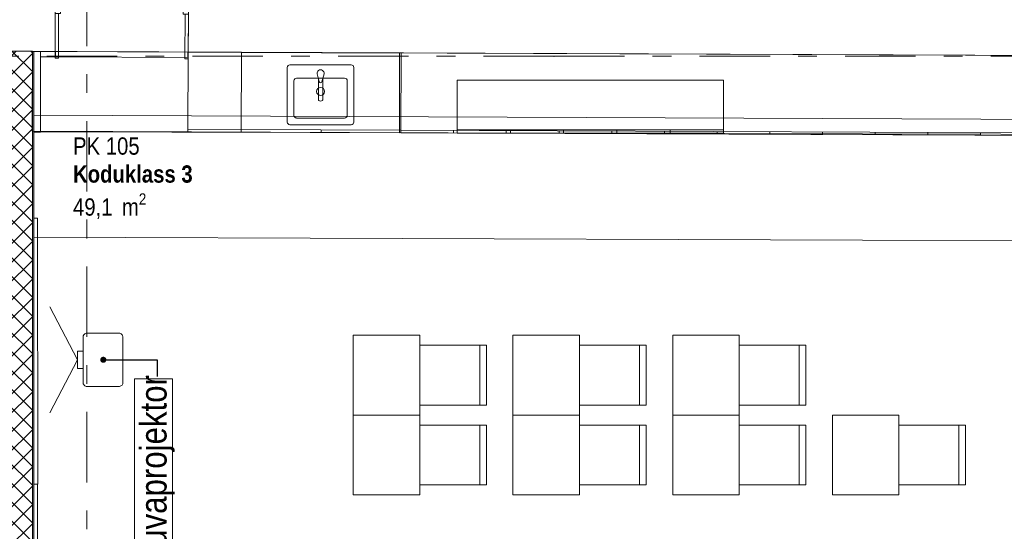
# Model space of a CAD drawing. Header units: millimetres. Extents: x 74467 to 235410, y -65 to 114857.
# Tile 177 of 256: x 130788 to 138185, y 57993 to 61841. Entities that reach past the tile are written whole.
import ezdxf
from ezdxf.enums import TextEntityAlignment as Align

# ---------------------------------------------------------------- set-up
doc = ezdxf.new("R2010")
doc.units = ezdxf.units.MM
doc.header["$MEASUREMENT"] = 0
doc.linetypes.add('Katkend topelt', pattern=[1093.611073, 529.166651, -211.666656, 141.111112, -211.666656])
doc.linetypes.add('Wipeout_Contour', pattern=[1000, 0, -1000])
for name, color, linetype in [('00 Teljed.AR', 7, 'Continuous'), ('1235 Vahelaed.VANA', 7, 'Continuous'), ('1311 Siseseinad.VANA', 7, 'Continuous'), ('1326 Seinapinnad.SA', 7, 'Continuous'), ('1330 Sisustus.SA', 7, 'Continuous'), ('1331 Sisseehitatud sisustus.SA', 7, 'Continuous'), ('1336 Sanitaartehnika.SA', 7, 'Continuous'), ('9350 Netopind.VANA', 7, 'Continuous'), ('Ruumi tekst', 7, 'Continuous'), ('Uks', 7, 'Continuous')]:
    doc.layers.add(name, color=color, linetype=linetype)
doc.styles.add('GENERATED_STYLE_2', font='txt', dxfattribs={"width": 0.84})
doc.styles.add('GENERATED_STYLE_3', font='txt')
doc.styles.add('GENERATED_STYLE_4', font='txt', dxfattribs={"width": 0.84})
doc.dimstyles.new('GENERATED_STYLE__5', dxfattribs={"dimtxt": 0.18, "dimasz": 91.2, "dimexe": 0.18, "dimexo": 0.0625, "dimgap": 0, "dimtad": 0, "dimtih": 1, "dimtoh": 1, "dimdec": 4, "dimzin": 0, "dimdsep": 46, "dimcen": 0.09, "dimadec": 0, "dimazin": 0, "dimtfac": 1, "dimtdec": 4, "dimtmove": 0, "dimatfit": 3, "dimldrblk": 'ARROWHEAD_11', "dimfxl": 0, "dimtolj": 1, "dimtzin": 0, "dimarcsym": 0})

# ---------------------------------------------------------------- blocks, each defined once
blk = doc.blocks.new('Slab_35_1', base_point=(115968, 55784.5))
at = {"layer": '1235 Vahelaed.VANA', "color": 7, "linetype": 'Continuous', "lineweight": 13, "flags": 128}
blk.add_lwpolyline([(115968, 55784.5), (128757.2, 55702.7), (130692.6, 55690.3), (130882.6, 55689.1), (139223.3, 55635.8), (139191.5, 61568), (123858.2, 61630.5), (116047.5, 61713.1)], close=True, dxfattribs=at)
blk = doc.blocks.new('Slab_40_1', base_point=(116047.5, 61713.1))
at = {"layer": '1235 Vahelaed.VANA', "color": 7, "linetype": 'Continuous', "lineweight": 13, "flags": 128}
blk.add_lwpolyline([(116047.5, 61713.1), (118519.3, 61670.8), (118519.5, 61686.9), (123392.6, 61635.4), (123582.6, 61635.4), (123582.6, 61633.4), (123856.9, 61630.5), (130693.8, 61602.6), (130882.6, 61602.6), (130882.6, 61601.8), (139191.5, 61568), (139192.6, 61366.9), (139223.3, 55635.8), (130892.3, 55689.1), (130692.6, 55690.3), (128757.2, 55702.7), (123582.6, 55735.8), (123392.6, 55737), (118784.3, 55766.5), (118445.5, 55768.7), (115968, 55784.5)], close=True, dxfattribs=at)
blk = doc.blocks.new('Slab_41_1', base_point=(130882.6, 55689.1))
at = {"color": 254, "linetype": 'Wipeout_Contour', "lineweight": 0, "ltscale": 731267.729803}
blk.add_wipeout([(130882.6, 55689.1), (130892.3, 55689.1), (139223.3, 55635.8), (139191.5, 61568), (130882.6, 61601.8)], dxfattribs=at).dxf.layer = '1235 Vahelaed.VANA'
at = {"layer": '1235 Vahelaed.VANA', "color": 7, "linetype": 'Continuous', "lineweight": 13, "flags": 128}
blk.add_lwpolyline([(130882.6, 55689.1), (130882.6, 61601.8), (139191.5, 61568), (139223.3, 55635.8), (130892.3, 55689.1)], close=True, dxfattribs=at)
blk = doc.blocks.new('Koduklass 3_PK 105_48_1', base_point=(131088.3, 60995.6))
at = {"layer": '9350 Netopind.VANA', "color": 7, "linetype": 'Continuous', "lineweight": 13, "flags": 128}
blk.add_lwpolyline([(139181.5, 61568), (130892.6, 61601.8), (130892.6, 55699.1), (139213.3, 55645.8)], close=True, dxfattribs=at)
at = {"layer": 'Ruumi tekst', "color": 7, "lineweight": 13, "char_height": 130, "attachment_point": 1}
for s, insert, style in [('\\A1;{\\pql;\\pt0,4600;\\fArial|b0|i0|c0|p34;PK 105\\fArial|b0|i0|c0|p34;\\A1{\\H.66x;\\S^  ;}\\fArial|b0|i0|c0|p34;\\fArial|b0|i0|c0|p34;\\A1{\\H.66x;\\S^  ;}}', (131188.3, 60955.4), 'GENERATED_STYLE_4'), ('\\A1;{\\pql;\\pt0,500;\\fArial|b1|i0|c0|p34;Koduklass 3\\fArial|b1|i0|c0|p34;\\A1{\\H.66x;\\S^  ;}\\fArial|b1|i0|c0|p34;\\fArial|b1|i0|c0|p34;\\A1{\\H.66x;\\S^  ;}}', (131188.3, 60745.1), 'GENERATED_STYLE_2'), ('\\A1;{\\pql;\\pt0,4600;\\fArial|b0|i0|c0|p34;49,1\\fArial|b0|i0|c0|p34;\\A1{\\H.66x;\\S^  ;}\\fArial|b0|i0|c0|p34; m\\fArial|b0|i0|c0|p34;\\A1{\\H.66x;\\S2^  ;}}', (131188.3, 60534.8), 'GENERATED_STYLE_4')]:
    blk.add_mtext(s, dxfattribs=dict(at, insert=insert, style=style))
blk = doc.blocks.new('Slab_333_1', base_point=(130892.6, 60995.7))
at = {"layer": '1331 Sisseehitatud sisustus.SA', "color": 253, "linetype": 'Continuous', "lineweight": 13, "true_color": 0xa5a6a4, "flags": 128}
blk.add_lwpolyline([(130892.6, 60995.7), (130942.9, 60995.7), (130942.9, 61601.8), (130892.6, 61601.8)], close=True, dxfattribs=at)
blk = doc.blocks.new('Slab_353_1', base_point=(130892.6, 60204.2))
at = {"layer": '1331 Sisseehitatud sisustus.SA', "color": 253, "linetype": 'Continuous', "lineweight": 13, "true_color": 0xa5a6a4, "flags": 128}
blk.add_lwpolyline([(130892.6, 60204.2), (139196.1, 60176), (139194.5, 60976.2), (130892.6, 60996.2)], close=True, dxfattribs=at)
blk = doc.blocks.new('Slab_354_1', base_point=(130892.6, 61001.8))
at = {"layer": '1331 Sisseehitatud sisustus.SA', "color": 253, "linetype": 'Continuous', "lineweight": 13, "true_color": 0xa5a6a4, "flags": 128}
blk.add_lwpolyline([(130892.6, 61001.8), (139193.6, 60967.9), (139194.1, 61087.9), (130893.1, 61121.8)], close=True, dxfattribs=at)
blk = doc.blocks.new('Slab_358_1', base_point=(130882.7, 61602))
at = {"layer": '1331 Sisseehitatud sisustus.SA', "color": 253, "linetype": 'Continuous', "lineweight": 13, "true_color": 0xa5a6a4, "flags": 128}
blk.add_lwpolyline([(130882.7, 61602), (130882.1, 61001.8), (133639.9, 60990.6), (133642.3, 61590.5)], close=True, dxfattribs=at)
blk = doc.blocks.new('Opening_89_1')
at = {"layer": '1331 Sisseehitatud sisustus.SA', "color": 253, "linetype": 'Continuous', "lineweight": 13, "true_color": 0xa5a6a4, "flags": 128}
for points in [[(131059.1, 62041.1), (131059, 62001.1)], [(131059, 62001.1), (132052.4, 61997.1)], [(132052.6, 62037.1), (131059.1, 62041.1)], [(132052.4, 61997.1), (132052.6, 62037.1)], [(131057.4, 61601.3), (131057.2, 61561.3)], [(131057.2, 61561.3), (132050.6, 61557.1)], [(132050.8, 61597.1), (131057.4, 61601.3)], [(132050.6, 61557.1), (132050.8, 61597.1)]]:
    blk.add_lwpolyline(points, dxfattribs=at)
blk = doc.blocks.new('Door 24_20')
at = {"layer": 'Uks', "color": 7, "linetype": 'Continuous', "lineweight": 13}
for p, q in [((432, 0), (432, 944)), ((432, 944), (472, 944)), ((472, 944), (472, 0)), ((-472, 0), (-500, 0)), ((-500, 0), (-500, -115)), ((-500, 0), (-500, -115)), ((-500, 0), (-500, -115)), ((-472, -40), (-472, 0)), ((472, 0), (432, 0)), ((500, 0), (472, 0)), ((472, 0), (472, -40)), ((500, -115), (500, 0)), ((500, 0), (500, -115)), ((500, 0), (500, -115)), ((-460, -40), (-472, -40)), ((-460, -115), (-460, -40)), ((472, -40), (460, -40)), ((460, -40), (460, -115)), ((-500, -450), (-500, -115)), ((-500, -115), (-475, -115)), ((-500, -115), (-460, -115)), ((-500, -115), (-500, -400)), ((-500, -115), (-500, -400)), ((-475, -115), (-475, -450)), ((460, -115), (500, -115)), ((475, -450), (475, -115)), ((475, -115), (500, -115)), ((500, -115), (500, -450)), ((500, -115), (500, -400)), ((500, -115), (500, -400)), ((-500, -400), (-537, -400)), ((-500, -400), (-537, -400)), ((500, -400), (537, -400)), ((500, -400), (537, -400)), ((-475, -450), (-500, -450)), ((500, -450), (475, -450))]:
    blk.add_line(p, q, dxfattribs=at)
blk.add_arc((472, 0), 944, 90, 180, dxfattribs=at)
blk = doc.blocks.new('Wall_692_1', base_point=(139189.4, 61968))
at = {"layer": '1311 Siseseinad.VANA', "color": 7, "linetype": 'Continuous', "lineweight": 15}
for p, q in [((131055.2, 61886.1), (131054.1, 61601.1)), ((132055.2, 61882.1), (132054.1, 61597.1)), ((131054.1, 61601.1), (131017.1, 61601.3)), ((132054.1, 61597.1), (132091.1, 61596.9))]:
    blk.add_line(p, q, dxfattribs=at)
at = {"layer": '1311 Siseseinad.VANA', "color": 7, "linetype": 'Continuous', "lineweight": 15, "flags": 128}
for points in [[(130882.6, 61601.8), (131054.1, 61601.1)], [(132054.1, 61597.1), (139191.5, 61568)]]:
    blk.add_lwpolyline(points, dxfattribs=at)
at = {"layer": 'Uks', "color": 7, "linetype": 'Continuous', "lineweight": 13, "zscale": 1000, "rotation": 359.7663952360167}
blk.add_blockref('Door 24_20', (131555.7, 61999.1), dxfattribs=at)
blk = doc.blocks.new('Wall_704_1', base_point=(130692.6, 61602.6))
at = {"layer": '1311 Siseseinad.VANA', "linetype": 'Continuous', "lineweight": 13, "true_color": 0x50504f}
h = blk.add_hatch(dxfattribs=at)
h.set_pattern_fill('Plokk_õõnesbetoon_0001', color=251, style=0, pattern_type=2)
h.set_pattern_definition([(45, (0, 0), (-70.71068, 70.71068), []), (135, (0, 0), (70.71068, 70.71068), [])])
h.paths.add_polyline_path([(130692.6, 61602.6), (130692.6, 55690.3), (130882.6, 55690.3), (130882.6, 61601.8)])
at = {"layer": '1311 Siseseinad.VANA', "color": 7, "linetype": 'Continuous', "lineweight": 15, "flags": 128}
for points in [[(130692.6, 61602.6), (130692.6, 55690.3)], [(130882.6, 55690.3), (130882.6, 61601.8)]]:
    blk.add_lwpolyline(points, dxfattribs=at)
at = {"layer": '1311 Siseseinad.VANA', "color": 7, "linetype": 'Continuous', "lineweight": 13, "flags": 128}
blk.add_lwpolyline([(130692.6, 55690.3), (130882.6, 55690.3)], dxfattribs=at)
blk = doc.blocks.new('Wall_761_1', base_point=(130882.6, 61602))
at = {"layer": '1326 Seinapinnad.SA', "linetype": 'Continuous', "lineweight": 0, "true_color": 0xfefefe}
for points in [[(130892.6, 55699.1), (130892.6, 61602), (130882.6, 61602), (130882.6, 55699.1)], [(130892.6, 55699.1), (130882.6, 55689.1), (130892.6, 55689.1)], [(130882.6, 55689.2), (130882.7, 55689.2), (130892.6, 55699.1), (130882.6, 55699.1)], [(130882.6, 55689.2), (130882.6, 55689.1), (130882.7, 55689.2)]]:
    blk.add_hatch(color=7, dxfattribs=at).paths.add_polyline_path(points)
at = {"layer": '1326 Seinapinnad.SA', "color": 7, "linetype": 'Continuous', "lineweight": 15, "flags": 128}
for points in [[(130882.6, 61602), (130882.6, 55689.1)], [(130882.6, 61602), (130892.6, 61602)], [(130892.6, 55699.1), (130892.6, 61602)], [(130882.6, 55689.1), (130892.6, 55689.1)]]:
    blk.add_lwpolyline(points, dxfattribs=at)
blk = doc.blocks.new('Wall_861_1', base_point=(132054.1, 61597.1))
at = {"layer": '1331 Sisseehitatud sisustus.SA', "color": 253, "linetype": 'Continuous', "lineweight": 13, "true_color": 0xa5a6a4, "flags": 128}
for points in [[(130942.9, 61601.8), (130942.8, 61561.8)], [(130942.8, 61561.8), (131057.2, 61561.3)], [(131057.4, 61601.3), (130942.9, 61601.8)], [(132050.6, 61557.1), (132053.9, 61557.1)], [(132054.1, 61597.1), (132050.8, 61597.1)], [(132053.9, 61557.1), (132054.1, 61597.1)]]:
    blk.add_lwpolyline(points, dxfattribs=at)
blk = doc.blocks.new('Chair 10 24[615]_1', base_point=(134293.5, 58342.3))
at = {"layer": '1330 Sisustus.SA', "color": 253, "linetype": 'Continuous', "lineweight": 13, "true_color": 0xa5a6a4}
blk.add_line((134243.5, 58342.3), (134243.5, 58792.3), dxfattribs=at)
at = {"layer": '1330 Sisustus.SA', "color": 253, "linetype": 'Continuous', "lineweight": 13, "true_color": 0xa5a6a4, "flags": 128}
blk.add_lwpolyline([(133793.5, 58342.3), (133793.5, 58792.3), (134293.5, 58792.3), (134293.5, 58342.3)], close=True, dxfattribs=at)
blk = doc.blocks.new('Dining Table 01 24[616]_1', base_point=(133293.5, 58867.3))
at = {"layer": '1330 Sisustus.SA', "color": 253, "linetype": 'Continuous', "lineweight": 13, "true_color": 0xa5a6a4}
for p, q in [((133293.5, 58867.3), (133293.5, 58267.3)), ((133793.5, 58867.3), (133293.5, 58867.3)), ((133793.5, 58267.3), (133793.5, 58867.3)), ((133293.5, 58267.3), (133793.5, 58267.3))]:
    blk.add_line(p, q, dxfattribs=at)
at = {"layer": '1330 Sisustus.SA', "color": 253, "linetype": 'Continuous', "lineweight": 13, "true_color": 0xa5a6a4, "flags": 128}
blk.add_lwpolyline([(133293.5, 58867.3), (133293.5, 58267.3), (133793.5, 58267.3), (133793.5, 58867.3)], close=True, dxfattribs=at)
blk = doc.blocks.new('Chair 10 24[617]_1', base_point=(134293.5, 58942.3))
at = {"layer": '1330 Sisustus.SA', "color": 253, "linetype": 'Continuous', "lineweight": 13, "true_color": 0xa5a6a4}
blk.add_line((134243.5, 58942.3), (134243.5, 59392.3), dxfattribs=at)
at = {"layer": '1330 Sisustus.SA', "color": 253, "linetype": 'Continuous', "lineweight": 13, "true_color": 0xa5a6a4, "flags": 128}
blk.add_lwpolyline([(133793.5, 58942.3), (133793.5, 59392.3), (134293.5, 59392.3), (134293.5, 58942.3)], close=True, dxfattribs=at)
blk = doc.blocks.new('Dining Table 01 24[618]_1', base_point=(133293.5, 59467.3))
at = {"layer": '1330 Sisustus.SA', "color": 253, "linetype": 'Continuous', "lineweight": 13, "true_color": 0xa5a6a4}
for p, q in [((133293.5, 59467.3), (133293.5, 58867.3)), ((133793.5, 59467.3), (133293.5, 59467.3)), ((133793.5, 58867.3), (133793.5, 59467.3)), ((133293.5, 58867.3), (133793.5, 58867.3))]:
    blk.add_line(p, q, dxfattribs=at)
at = {"layer": '1330 Sisustus.SA', "color": 253, "linetype": 'Continuous', "lineweight": 13, "true_color": 0xa5a6a4, "flags": 128}
blk.add_lwpolyline([(133293.5, 59467.3), (133293.5, 58867.3), (133793.5, 58867.3), (133793.5, 59467.3)], close=True, dxfattribs=at)
blk = doc.blocks.new('Chair 10 24[623]_1', base_point=(135493.5, 58342.3))
at = {"layer": '1330 Sisustus.SA', "color": 253, "linetype": 'Continuous', "lineweight": 13, "true_color": 0xa5a6a4}
blk.add_line((135443.5, 58342.3), (135443.5, 58792.3), dxfattribs=at)
at = {"layer": '1330 Sisustus.SA', "color": 253, "linetype": 'Continuous', "lineweight": 13, "true_color": 0xa5a6a4, "flags": 128}
blk.add_lwpolyline([(134993.5, 58342.3), (134993.5, 58792.3), (135493.5, 58792.3), (135493.5, 58342.3)], close=True, dxfattribs=at)
blk = doc.blocks.new('Dining Table 01 24[624]_1', base_point=(134493.5, 58867.3))
at = {"layer": '1330 Sisustus.SA', "color": 253, "linetype": 'Continuous', "lineweight": 13, "true_color": 0xa5a6a4}
for p, q in [((134493.5, 58867.3), (134493.5, 58267.3)), ((134993.5, 58867.3), (134493.5, 58867.3)), ((134993.5, 58267.3), (134993.5, 58867.3)), ((134493.5, 58267.3), (134993.5, 58267.3))]:
    blk.add_line(p, q, dxfattribs=at)
at = {"layer": '1330 Sisustus.SA', "color": 253, "linetype": 'Continuous', "lineweight": 13, "true_color": 0xa5a6a4, "flags": 128}
blk.add_lwpolyline([(134493.5, 58867.3), (134493.5, 58267.3), (134993.5, 58267.3), (134993.5, 58867.3)], close=True, dxfattribs=at)
blk = doc.blocks.new('Chair 10 24[625]_1', base_point=(135493.5, 58942.3))
at = {"layer": '1330 Sisustus.SA', "color": 253, "linetype": 'Continuous', "lineweight": 13, "true_color": 0xa5a6a4}
blk.add_line((135443.5, 58942.3), (135443.5, 59392.3), dxfattribs=at)
at = {"layer": '1330 Sisustus.SA', "color": 253, "linetype": 'Continuous', "lineweight": 13, "true_color": 0xa5a6a4, "flags": 128}
blk.add_lwpolyline([(134993.5, 58942.3), (134993.5, 59392.3), (135493.5, 59392.3), (135493.5, 58942.3)], close=True, dxfattribs=at)
blk = doc.blocks.new('Dining Table 01 24[626]_1', base_point=(134493.5, 59467.3))
at = {"layer": '1330 Sisustus.SA', "color": 253, "linetype": 'Continuous', "lineweight": 13, "true_color": 0xa5a6a4}
for p, q in [((134493.5, 59467.3), (134493.5, 58867.3)), ((134993.5, 59467.3), (134493.5, 59467.3)), ((134993.5, 58867.3), (134993.5, 59467.3)), ((134493.5, 58867.3), (134993.5, 58867.3))]:
    blk.add_line(p, q, dxfattribs=at)
at = {"layer": '1330 Sisustus.SA', "color": 253, "linetype": 'Continuous', "lineweight": 13, "true_color": 0xa5a6a4, "flags": 128}
blk.add_lwpolyline([(134493.5, 59467.3), (134493.5, 58867.3), (134993.5, 58867.3), (134993.5, 59467.3)], close=True, dxfattribs=at)
blk = doc.blocks.new('Chair 10 24[631]_1', base_point=(136693.5, 58342.3))
at = {"layer": '1330 Sisustus.SA', "color": 253, "linetype": 'Continuous', "lineweight": 13, "true_color": 0xa5a6a4}
blk.add_line((136643.5, 58342.3), (136643.5, 58792.3), dxfattribs=at)
at = {"layer": '1330 Sisustus.SA', "color": 253, "linetype": 'Continuous', "lineweight": 13, "true_color": 0xa5a6a4, "flags": 128}
blk.add_lwpolyline([(136193.5, 58342.3), (136193.5, 58792.3), (136693.5, 58792.3), (136693.5, 58342.3)], close=True, dxfattribs=at)
blk = doc.blocks.new('Dining Table 01 24[632]_1', base_point=(135693.5, 58867.3))
at = {"layer": '1330 Sisustus.SA', "color": 253, "linetype": 'Continuous', "lineweight": 13, "true_color": 0xa5a6a4}
for p, q in [((135693.5, 58867.3), (135693.5, 58267.3)), ((136193.5, 58867.3), (135693.5, 58867.3)), ((136193.5, 58267.3), (136193.5, 58867.3)), ((135693.5, 58267.3), (136193.5, 58267.3))]:
    blk.add_line(p, q, dxfattribs=at)
at = {"layer": '1330 Sisustus.SA', "color": 253, "linetype": 'Continuous', "lineweight": 13, "true_color": 0xa5a6a4, "flags": 128}
blk.add_lwpolyline([(135693.5, 58867.3), (135693.5, 58267.3), (136193.5, 58267.3), (136193.5, 58867.3)], close=True, dxfattribs=at)
blk = doc.blocks.new('Chair 10 24[633]_1', base_point=(136693.5, 58942.3))
at = {"layer": '1330 Sisustus.SA', "color": 253, "linetype": 'Continuous', "lineweight": 13, "true_color": 0xa5a6a4}
blk.add_line((136643.5, 58942.3), (136643.5, 59392.3), dxfattribs=at)
at = {"layer": '1330 Sisustus.SA', "color": 253, "linetype": 'Continuous', "lineweight": 13, "true_color": 0xa5a6a4, "flags": 128}
blk.add_lwpolyline([(136193.5, 58942.3), (136193.5, 59392.3), (136693.5, 59392.3), (136693.5, 58942.3)], close=True, dxfattribs=at)
blk = doc.blocks.new('Dining Table 01 24[634]_1', base_point=(135693.5, 59467.3))
at = {"layer": '1330 Sisustus.SA', "color": 253, "linetype": 'Continuous', "lineweight": 13, "true_color": 0xa5a6a4}
for p, q in [((135693.5, 59467.3), (135693.5, 58867.3)), ((136193.5, 59467.3), (135693.5, 59467.3)), ((136193.5, 58867.3), (136193.5, 59467.3)), ((135693.5, 58867.3), (136193.5, 58867.3))]:
    blk.add_line(p, q, dxfattribs=at)
at = {"layer": '1330 Sisustus.SA', "color": 253, "linetype": 'Continuous', "lineweight": 13, "true_color": 0xa5a6a4, "flags": 128}
blk.add_lwpolyline([(135693.5, 59467.3), (135693.5, 58867.3), (136193.5, 58867.3), (136193.5, 59467.3)], close=True, dxfattribs=at)
blk = doc.blocks.new('Cupboard 24[673]_1', base_point=(133651.6, 60989.8))
at = {"layer": '1331 Sisseehitatud sisustus.SA', "color": 253, "linetype": 'Continuous', "lineweight": 13, "true_color": 0xa5a6a4}
for p, q in [((133651.6, 60989.8), (133651.7, 61009.8)), ((133651.7, 61009.8), (139194.5, 60987.2)), ((134047.5, 60988.2), (134047.6, 61008.2)), ((134443.5, 60986.5), (134443.5, 61006.5)), ((134839.4, 60984.9), (134839.5, 61004.9)), ((135235.3, 60983.3), (135235.4, 61003.3)), ((135631.2, 60981.7), (135631.3, 61001.7)), ((136027.1, 60980.1), (136027.2, 61000.1)), ((136423, 60978.5), (136423.1, 60998.5)), ((136819, 60976.9), (136819, 60996.9)), ((137214.9, 60975.2), (137215, 60995.2)), ((137610.8, 60973.6), (137610.9, 60993.6)), ((138006.7, 60972), (138006.8, 60992)), ((138402.6, 60970.4), (138402.7, 60990.4)), ((138798.5, 60968.8), (138798.6, 60988.8))]:
    blk.add_line(p, q, dxfattribs=at)
at = {"layer": '1331 Sisseehitatud sisustus.SA', "color": 253, "linetype": 'Continuous', "lineweight": 13, "true_color": 0xa5a6a4, "flags": 128}
blk.add_lwpolyline([(133651.6, 60989.8), (139194.5, 60967.2), (139196.9, 61567.9), (133654.1, 61590.5)], close=True, dxfattribs=at)
blk = doc.blocks.new('Chair 10 24[678]_1', base_point=(137893.5, 58342.3))
at = {"layer": '1330 Sisustus.SA', "color": 253, "linetype": 'Continuous', "lineweight": 13, "true_color": 0xa5a6a4}
blk.add_line((137843.5, 58342.3), (137843.5, 58792.3), dxfattribs=at)
at = {"layer": '1330 Sisustus.SA', "color": 253, "linetype": 'Continuous', "lineweight": 13, "true_color": 0xa5a6a4, "flags": 128}
blk.add_lwpolyline([(137393.5, 58342.3), (137393.5, 58792.3), (137893.5, 58792.3), (137893.5, 58342.3)], close=True, dxfattribs=at)
blk = doc.blocks.new('Dining Table 01 24[679]_1', base_point=(136893.5, 58867.3))
at = {"layer": '1330 Sisustus.SA', "color": 253, "linetype": 'Continuous', "lineweight": 13, "true_color": 0xa5a6a4}
for p, q in [((136893.5, 58867.3), (136893.5, 58267.3)), ((137393.5, 58867.3), (136893.5, 58867.3)), ((137393.5, 58267.3), (137393.5, 58867.3)), ((136893.5, 58267.3), (137393.5, 58267.3))]:
    blk.add_line(p, q, dxfattribs=at)
at = {"layer": '1330 Sisustus.SA', "color": 253, "linetype": 'Continuous', "lineweight": 13, "true_color": 0xa5a6a4, "flags": 128}
blk.add_lwpolyline([(136893.5, 58867.3), (136893.5, 58267.3), (137393.5, 58267.3), (137393.5, 58867.3)], close=True, dxfattribs=at)
blk = doc.blocks.new('Sink General 24[681]_1', base_point=(132798.2, 61050.6))
at = {"layer": '1336 Sanitaartehnika.SA', "color": 253, "linetype": 'Continuous', "lineweight": 13, "true_color": 0xa5a6a4}
for p, q in [((133228.2, 61400.6), (132868.2, 61400.6)), ((132848.2, 61380.6), (132848.2, 61120.6)), ((133248.2, 61120.6), (133248.2, 61380.6)), ((132868.2, 61100.6), (133228.2, 61100.6))]:
    blk.add_line(p, q, dxfattribs=at)
at = {"layer": '1336 Sanitaartehnika.SA', "color": 253, "linetype": 'Continuous', "lineweight": 13, "true_color": 0xa5a6a4, "flags": 128}
for points in [[(132818.2, 61050.6), (133278.2, 61050.6, 0.414214), (133298.2, 61070.6), (133298.2, 61480.6, 0.414214), (133278.2, 61500.6), (132818.2, 61500.6, 0.414214), (132798.2, 61480.6), (132798.2, 61070.6, 0.414214)], [(133058.1, 61373.8), (133074.2, 61432.6, 1.192308), (133022.2, 61432.6), (133038.3, 61373.8, 0.833844)], [(133032.3, 61395.8), (133032.3, 61237.6, 0.166168), (133033.9, 61233.3, 0.394036), (133062.6, 61233.3, 0.169891), (133064.2, 61237.6), (133064.2, 61396.2), (133058.1, 61373.8, -0.833844), (133038.3, 61373.8)]]:
    blk.add_lwpolyline(points, format="xyb", close=True, dxfattribs=at)
at = {"layer": '1336 Sanitaartehnika.SA', "color": 253, "linetype": 'Continuous', "lineweight": 13, "true_color": 0xa5a6a4}
blk.add_circle((133048.2, 61300.6), 30, dxfattribs=at)
for centre, start, end in [((132868.2, 61380.6), 90, 180), ((133228.2, 61380.6), 0, 90), ((132868.2, 61120.6), 180, 270), ((133228.2, 61120.6), 270, 0)]:
    blk.add_arc(centre, 20, start, end, dxfattribs=at)
blk.add_point((132868.2, 61100.6), dxfattribs=at)
blk = doc.blocks.new('Cupboard 24[699]_1', base_point=(132051.6, 60997.1))
at = {"layer": '1331 Sisseehitatud sisustus.SA', "color": 253, "linetype": 'Continuous', "lineweight": 13, "true_color": 0xa5a6a4}
for p, q in [((132051.6, 60997.1), (132051.7, 61017.1)), ((132051.7, 61017.1), (132451.7, 61015.4))]:
    blk.add_line(p, q, dxfattribs=at)
at = {"layer": '1331 Sisseehitatud sisustus.SA', "color": 253, "linetype": 'Continuous', "lineweight": 13, "true_color": 0xa5a6a4, "flags": 128}
blk.add_lwpolyline([(132051.6, 60997.1), (132451.6, 60995.4), (132454.1, 61595.4), (132054.1, 61597.1)], close=True, dxfattribs=at)
blk = doc.blocks.new('Lockers 24[700]_1', base_point=(136074.3, 60986.4))
at = {"layer": '1331 Sisseehitatud sisustus.SA', "color": 253, "linetype": 'Continuous', "lineweight": 13, "true_color": 0xa5a6a4}
for p, q in [((136074.3, 61011.4), (134074.3, 61011.4)), ((134474.3, 60986.4), (134474.3, 61011.4)), ((134874.3, 60986.4), (134874.3, 61011.4)), ((135274.3, 60986.4), (135274.3, 61011.4)), ((135674.3, 60986.4), (135674.3, 61011.4)), ((136074.3, 60986.4), (136074.3, 61011.4))]:
    blk.add_line(p, q, dxfattribs=at)
at = {"layer": '1331 Sisseehitatud sisustus.SA', "color": 253, "linetype": 'Continuous', "lineweight": 13, "true_color": 0xa5a6a4, "flags": 128}
blk.add_lwpolyline([(136074.3, 60986.4), (134074.3, 60986.4), (134074.3, 61386.4), (136074.3, 61386.4)], close=True, dxfattribs=at)
blk = doc.blocks.new('Cupboard 24[707]_1', base_point=(132451.6, 60994.7))
at = {"layer": '1331 Sisseehitatud sisustus.SA', "color": 253, "linetype": 'Continuous', "lineweight": 13, "true_color": 0xa5a6a4}
for p, q in [((132451.6, 60994.7), (132451.7, 61014.7)), ((132451.7, 61014.7), (133651.7, 61009.8)), ((133051.6, 60992.2), (133051.7, 61012.2))]:
    blk.add_line(p, q, dxfattribs=at)
at = {"layer": '1331 Sisseehitatud sisustus.SA', "color": 253, "linetype": 'Continuous', "lineweight": 13, "true_color": 0xa5a6a4, "flags": 128}
blk.add_lwpolyline([(132451.6, 60994.7), (133651.6, 60989.8), (133654.1, 61589.8), (132454.1, 61594.7)], close=True, dxfattribs=at)
blk = doc.blocks.new('Digital Board 24[717]_1', base_point=(130892.6, 60349.1))
at = {"layer": '1330 Sisustus.SA', "color": 253, "linetype": 'Continuous', "lineweight": 13, "true_color": 0xa5a6a4, "flags": 128}
blk.add_lwpolyline([(130922.6, 60349.1), (130922.9, 58349.1), (130892.9, 58349.1), (130892.6, 60349.1)], close=True, dxfattribs=at)
blk = doc.blocks.new('Digital Board 24[718]_1', base_point=(130892.6, 58349.1))
at = {"layer": '1330 Sisustus.SA', "color": 253, "linetype": 'Continuous', "lineweight": 13, "true_color": 0xa5a6a4, "flags": 128}
blk.add_lwpolyline([(130922.6, 58349.1), (130922.9, 56349.1), (130892.9, 56349.1), (130892.6, 58349.1)], close=True, dxfattribs=at)
blk = doc.blocks.new('ARROWHEAD_11')
at = {"color": 0, "linetype": 'Continuous', "lineweight": 0}
blk.add_line((0, 0), (-1, 0), dxfattribs=at)
at = {"color": 0, "linetype": 'Continuous', "lineweight": 0, "const_width": 0.25, "flags": 128}
blk.add_lwpolyline([(-0.125, 0, 1), (0.125, 0, 1)], format="xyb", close=True, dxfattribs=at)
blk = doc.blocks.new('Standard grid marker_2')
at = {"layer": '00 Teljed.AR', "color": 252, "linetype": 'Katkend topelt', "lineweight": 13, "true_color": 0x8c8d8c}
blk.add_line((6003.9, 0), (55057.6, 0), dxfattribs=at)
at = {"layer": '00 Teljed.AR', "color": 252, "lineweight": 13, "true_color": 0x8c8d8c, "style": 'GENERATED_STYLE_3'}
for tag, p in [('AC_MarkerText_1_0', (-54.3, -45.7)), ('AC_MarkerText_1_1', (61407.2, -45.7))]:
    blk.add_attdef(tag, text='', height=200, rotation=270, dxfattribs=at).set_placement(p, align=Align.TOP_CENTER)
blk = doc.blocks.new('Standard grid marker_11')
at = {"layer": '00 Teljed.AR', "color": 252, "linetype": 'Katkend topelt', "lineweight": 13, "true_color": 0x8c8d8c}
for q in [(0, 0), (29599.1, 0)]:
    blk.add_line((9644.8, 0), q, dxfattribs=at)
blk.add_point((9644.8, 0), dxfattribs=at)
blk.add_point((9644.8, 0), dxfattribs=at)
at = {"layer": '00 Teljed.AR', "color": 252, "lineweight": 13, "true_color": 0x8c8d8c, "style": 'GENERATED_STYLE_3'}
for tag, p in [('AC_MarkerText_1_0', (-200, -191.4)), ('AC_MarkerText_1_1', (39443.9, -191.4))]:
    blk.add_attdef(tag, text='', height=200, rotation=180, dxfattribs=at).set_placement(p, align=Align.TOP_CENTER)

msp = doc.modelspace()

# ---------------------------------------------------------------- block references
at = {"layer": '1235 Vahelaed.VANA', "color": 7, "linetype": 'Continuous', "lineweight": 13}
for name, p in [('Slab_35_1', (115968, 55784.5)), ('Slab_40_1', (116047.5, 61713.1))]:
    msp.add_blockref(name, p, dxfattribs=at)

# ---------------------------------------------------------------- next in the draw order: block references
msp.add_blockref('Slab_41_1', (130882.6, 55689.1), dxfattribs=at)

# ---------------------------------------------------------------- next in the draw order: linework, layer by layer
at = {"layer": '1330 Sisustus.SA', "color": 253, "linetype": 'Continuous', "lineweight": 13, "true_color": 0xa5a6a4, "flags": 128}
for points in [[(131222.7, 59282.9), (131012.9, 59682.1)], [(131222.7, 59282.9), (131012.9, 58883.7)]]:
    msp.add_lwpolyline(points, dxfattribs=at)
msp.add_lwpolyline([(131563.2, 59452.9), (131563.2, 59113.5, -0.414214), (131538.2, 59082.9), (131293.2, 59082.9, -0.414214), (131263.2, 59112.9), (131263.2, 59452.9, -0.414214), (131293.2, 59482.9), (131533.2, 59482.9, -0.414214)], format="xyb", close=True, dxfattribs=at)
for points in [[(131263.2, 59349.1), (131263.2, 59216.7), (131222.7, 59216.7), (131222.7, 59349.1)], [(131651.1, 57394.3), (131651.1, 59139.3), (131934.8, 59139.3), (131934.8, 57394.3)]]:
    msp.add_lwpolyline(points, close=True, dxfattribs=at)
at = {"layer": '9350 Netopind.VANA', "color": 253, "linetype": 'Continuous', "lineweight": 0, "true_color": 0xbbb393, "flags": 128}
msp.add_lwpolyline([(139181.5, 61568), (130892.6, 61601.8), (130892.6, 55699.1), (139213.3, 55645.8)], close=True, dxfattribs=at)

# ---------------------------------------------------------------- next in the draw order: block references
at = {"layer": '00 Teljed.AR', "color": 7, "linetype": 'Continuous', "lineweight": 13, "zscale": 1000}
for name, p, rotation in [('Standard grid marker_2', (131292.6, 46889.6), 90), ('Standard grid marker_11', (144446.7, 61565), 180)]:
    msp.add_blockref(name, p, dxfattribs=dict(at, rotation=rotation))
at = {"layer": '1311 Siseseinad.VANA', "color": 7, "lineweight": 15}
for name, p in [('Wall_692_1', (139189.4, 61968)), ('Wall_704_1', (130692.6, 61602.6))]:
    msp.add_blockref(name, p, dxfattribs=at)
at = {"layer": '1326 Seinapinnad.SA', "color": 7, "lineweight": 15}
msp.add_blockref('Wall_761_1', (130882.6, 61602), dxfattribs=at)
at = {"layer": '1330 Sisustus.SA', "color": 253, "linetype": 'Continuous', "lineweight": 13, "true_color": 0xa5a6a4}
for name, p in [('Digital Board 24[717]_1', (130892.6, 60349.1)), ('Dining Table 01 24[618]_1', (133293.5, 59467.3)), ('Dining Table 01 24[626]_1', (134493.5, 59467.3)), ('Dining Table 01 24[634]_1', (135693.5, 59467.3)), ('Chair 10 24[617]_1', (134293.5, 58942.3)), ('Chair 10 24[625]_1', (135493.5, 58942.3)), ('Chair 10 24[633]_1', (136693.5, 58942.3)), ('Dining Table 01 24[616]_1', (133293.5, 58867.3)), ('Dining Table 01 24[624]_1', (134493.5, 58867.3)), ('Dining Table 01 24[632]_1', (135693.5, 58867.3)), ('Dining Table 01 24[679]_1', (136893.5, 58867.3)), ('Chair 10 24[615]_1', (134293.5, 58342.3)), ('Chair 10 24[623]_1', (135493.5, 58342.3)), ('Chair 10 24[631]_1', (136693.5, 58342.3)), ('Chair 10 24[678]_1', (137893.5, 58342.3)), ('Digital Board 24[718]_1', (130892.6, 58349.1))]:
    msp.add_blockref(name, p, dxfattribs=at)
at = {"layer": '1331 Sisseehitatud sisustus.SA', "color": 7, "linetype": 'Continuous', "lineweight": 13}
msp.add_blockref('Opening_89_1', (0, 0), dxfattribs=at)
at = {"layer": '1331 Sisseehitatud sisustus.SA', "color": 253, "linetype": 'Continuous', "lineweight": 13, "true_color": 0xa5a6a4}
for name, p in [('Slab_358_1', (130882.7, 61602)), ('Slab_333_1', (130892.6, 60995.7)), ('Cupboard 24[699]_1', (132051.6, 60997.1)), ('Cupboard 24[707]_1', (132451.6, 60994.7)), ('Cupboard 24[673]_1', (133651.6, 60989.8)), ('Lockers 24[700]_1', (136074.3, 60986.4)), ('Slab_354_1', (130892.6, 61001.8)), ('Slab_353_1', (130892.6, 60204.2))]:
    msp.add_blockref(name, p, dxfattribs=at)
at = {"layer": '1331 Sisseehitatud sisustus.SA', "color": 253, "lineweight": 13, "true_color": 0xa5a6a4}
msp.add_blockref('Wall_861_1', (132054.1, 61597.1), dxfattribs=at)
at = {"layer": '1336 Sanitaartehnika.SA', "color": 253, "linetype": 'Continuous', "lineweight": 13, "true_color": 0xa5a6a4}
msp.add_blockref('Sink General 24[681]_1', (132798.2, 61050.6), dxfattribs=at)
at = {"layer": '9350 Netopind.VANA', "color": 12, "linetype": 'Continuous', "lineweight": 13, "true_color": 0xdf0000}
msp.add_blockref('Koduklass 3_PK 105_48_1', (131088.3, 60995.6), dxfattribs=at)

# ---------------------------------------------------------------- next in the draw order: texts
at = {"layer": '1330 Sisustus.SA', "color": 253, "linetype": 'Continuous', "lineweight": 13, "true_color": 0xa5a6a4, "insert": (131821.4, 57394.3), "char_height": 200, "attachment_point": 4, "rotation": 90, "style": 'GENERATED_STYLE_4'}
msp.add_mtext('\\A1;{\\pql;\\fArial|b0|i0|c0|p34;lähikuvaprojektor}', dxfattribs=at)

# ---------------------------------------------------------------- next in the draw order: leaders
at = {"layer": '1330 Sisustus.SA', "color": 253, "linetype": 'Continuous', "lineweight": 13, "true_color": 0xa5a6a4, "annotation_type": 0, "has_hookline": 1, "hookline_direction": 1, "text_width": 1762.4, "horizontal_direction": (0, 1, 0)}
msp.add_leader([(131415.7, 59283.2), (131821.4, 59283.2), (131821.4, 59156.7)], dimstyle='GENERATED_STYLE__5', dxfattribs=at)

doc.saveas('drawing.dxf')
